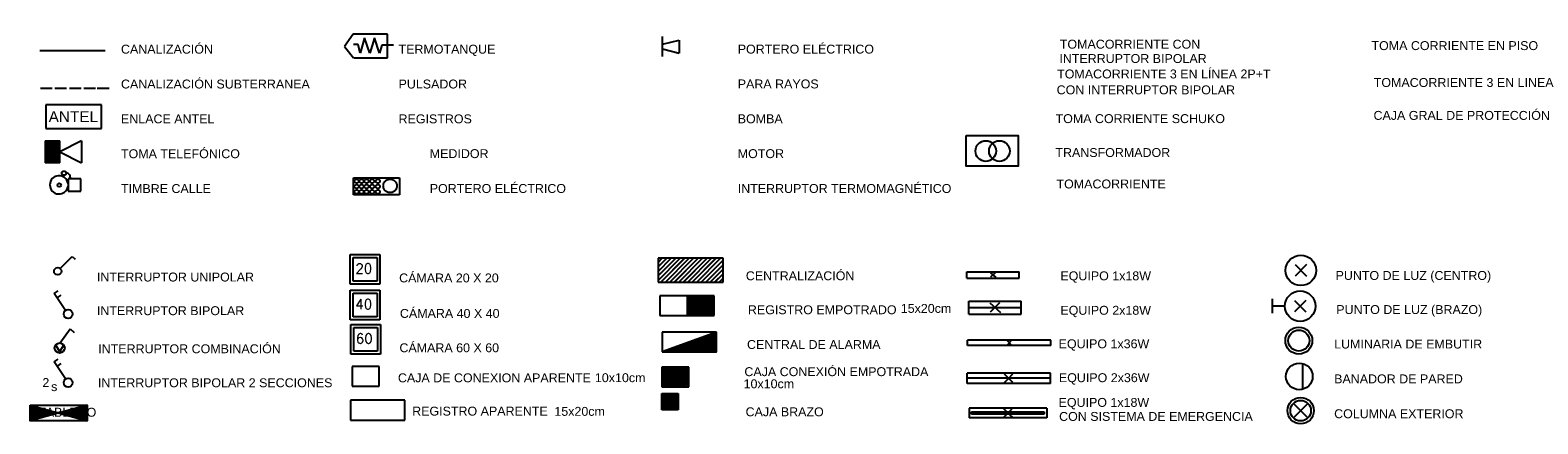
# Model space of a CAD drawing. Header units: metres. Extents: x 74 to 254, y 185 to 216.
# Tile 4 of 8: x 145.26 to 164.3, y 199.35 to 204.32. Entities that reach past the tile are written whole.
import ezdxf

# ---------------------------------------------------------------- set-up
doc = ezdxf.new("R2010")
doc.units = ezdxf.units.M
doc.header["$LTSCALE"] = 0.8
doc.linetypes.add('HIDDEN', pattern=[9.525, 6.35, -3.175])
doc.layers.add('Bloques de Electrica', color=2, linetype='Continuous', plot=False)
doc.layers.add('I ILUMINACION', color=90, linetype='Continuous')
doc.layers.get('0').off()
doc.styles.add('arial', font='arial.ttf')
doc.styles.add('ROMANS', font='romans', dxfattribs={"height": 2})
doc.styles.add('ROMANSIMPLEX', font='ROMANS.SHX', dxfattribs={"height": 0.2})
doc.styles.get("Standard").update_dxf_attribs({"font": 'arial.ttf'})

# ---------------------------------------------------------------- blocks, each defined once
blk = doc.blocks.new('40')
at = {"color": 1}
for p, q in [((-0.25, 0.5), (0.25, 0.5)), ((-0.25, 0), (-0.25, 0.5)), ((0.25, 0.5), (0.25, 0)), ((0.25, 0), (-0.25, 0))]:
    blk.add_line(p, q, dxfattribs=at)
at = {"color": 2}
for p, q in [((-0.2, 0.451), (0.2, 0.451)), ((-0.2, 0.051), (-0.2, 0.451)), ((0.2, 0.451), (0.2, 0.051)), ((0.2, 0.051), (-0.2, 0.051))]:
    blk.add_line(p, q, dxfattribs=at)
at = {"color": 3, "style": 'ROMANSIMPLEX'}
blk.add_text('40', height=0.1653, dxfattribs=at).set_placement((-0.164, 0.182))
blk = doc.blocks.new('2X36')
at = {"color": 1}
for p, q in [((0.657, 0.079), (-0.657, 0.079)), ((-0.657, -0.082), (-0.657, 0.079)), ((0.657, 0), (-0.657, 0)), ((0.657, -0.082), (0.657, 0.079)), ((0.657, -0.082), (-0.657, -0.082))]:
    blk.add_line(p, q, dxfattribs=at)
at = {"color": 2}
for p, q in [((0.004, -0.004), (-0.067, 0.066)), ((-0.066, -0.067), (0, 0)), ((0, 0), (0.066, 0.067)), ((0.067, -0.066), (0.004, -0.004))]:
    blk.add_line(p, q, dxfattribs=at)
blk = doc.blocks.new('EM')
blk.add_hatch(color=1).paths.add_polyline_path([(0.536, 0.017), (-0.532, 0.017), (-0.532, -0.016), (0.536, -0.016)])
at = {"color": 2}
for p, q in [((-0.572, 0.072), (0.57, 0.072)), ((-0.572, -0.07), (-0.572, 0.072)), ((0.57, -0.07), (0.57, 0.072)), ((-0.572, -0.07), (0.57, -0.07))]:
    blk.add_line(p, q, dxfattribs=at)
at = {"color": 1}
for p, q in [((-0.532, 0.017), (0.536, 0.017)), ((-0.532, -0.016), (-0.532, 0.017)), ((-0.019, 0.017), (-0.075, 0.072)), ((0.017, 0.017), (0.071, 0.072)), ((0.536, 0.017), (0.536, -0.016)), ((0.536, -0.016), (-0.532, -0.016)), ((-0.069, -0.07), (-0.016, -0.016)), ((0.069, -0.07), (0.014, -0.016))]:
    blk.add_line(p, q, dxfattribs=at)
blk = doc.blocks.new('CRA')
at = {"ltscale": 0.5}
h = blk.add_hatch(dxfattribs=at)
h.set_pattern_fill('JIS_LC_20', color=1, scale=0.001, style=0)
h.paths.add_polyline_path([(0.342, 0.25), (0, 0.25), (0, 0), (0.342, 0)])
at = {"color": 2}
for p, q in [((-0.342, 0.25), (-0.342, 0)), ((0.342, 0.25), (-0.342, 0.25)), ((0.342, 0), (0.342, 0.25)), ((-0.342, 0), (0.342, 0))]:
    blk.add_line(p, q, dxfattribs=at)
at = {"color": 2, "ltscale": 0.2}
blk.add_line((0, 0.25), (0, 0), dxfattribs=at)
blk = doc.blocks.new('RA')
at = {"color": 2}
for p, q in [((-0.342, 0.25), (-0.342, 0)), ((0.342, 0.25), (-0.342, 0.25)), ((0.342, 0), (0.342, 0.25)), ((-0.342, 0), (0.342, 0))]:
    blk.add_line(p, q, dxfattribs=at)
blk = doc.blocks.new('6V')
at = {"color": 2}
for p, q in [((-0.19, 0.092), (-0.19, -0.092)), ((0, 0.092), (-0.19, 0.092)), ((0, -0.092), (0, 0.092)), ((-0.19, -0.092), (0, -0.092))]:
    blk.add_line(p, q, dxfattribs=at)
at = {"color": 1}
blk.add_circle((-0.321, -0.004), 0.0271, dxfattribs=at)
at = {"color": 2}
blk.add_circle((-0.251, 0.174), 0.0321, dxfattribs=at)
blk.add_arc((-0.324, 0), 0.136, 9.2998, 350.7002, dxfattribs=at)
at = {"color": 1}
blk.add_arc((-0.218, 0.111), 0.0629, 342.6276, 91.0021, dxfattribs=at)
blk = doc.blocks.new('TEL')
h = blk.add_hatch()
h.set_pattern_fill('LINE', color=1, scale=0.004, angle=45, style=0)
h.paths.add_polyline_path([(0, -0.115), (0.153, -0.115), (0.153, 0.115), (0, 0.115)])
at = {"color": 2}
for p, q in [((0, 0.115), (0.153, 0.115)), ((0, 0.115), (0, -0.115)), ((0.382, 0.115), (0.153, 0)), ((0.153, -0.115), (0.153, 0.115)), ((0.153, 0), (0.382, -0.115)), ((0.382, 0.115), (0.382, -0.115)), ((0.153, -0.115), (0, -0.115))]:
    blk.add_line(p, q, dxfattribs=at)
blk = doc.blocks.new('CCC')
at = {"color": 2}
for p, q in [((-0.433, 0.139), (-0.546, -0.016)), ((0, 0.139), (-0.433, 0.139)), ((0, -0.161), (0, 0.139)), ((-0.546, -0.016), (-0.43, -0.161)), ((-0.426, -0.161), (0, -0.161))]:
    blk.add_line(p, q, dxfattribs=at)
at = {"color": 1}
for p, q in [((-0.373, 0.008), (-0.43, 0.008)), ((-0.347, -0.1), (-0.373, 0.008)), ((-0.29, 0.093), (-0.347, -0.1)), ((-0.225, -0.1), (-0.29, 0.093)), ((-0.167, 0.093), (-0.225, -0.1)), ((-0.102, -0.1), (-0.167, 0.093)), ((-0.075, 0), (-0.102, -0.1)), ((0.073, 0), (-0.075, 0))]:
    blk.add_line(p, q, dxfattribs=at)
blk = doc.blocks.new('1X36')
at = {"color": 2}
for p, q in [((0.657, 0.042), (-0.657, 0.042)), ((-0.657, -0.04), (-0.657, 0.042)), ((0.657, -0.04), (0.657, 0.042)), ((0.657, -0.04), (-0.657, -0.04))]:
    blk.add_line(p, q, dxfattribs=at)
at = {"color": 1}
for p, q in [((0.03, -0.03), (-0.03, 0.03)), ((-0.029, -0.03), (0.029, 0.03))]:
    blk.add_line(p, q, dxfattribs=at)
blk = doc.blocks.new('2X18')
at = {"color": 2}
for p, q in [((-0.331, 0.082), (0.331, 0.082)), ((-0.331, 0), (-0.331, 0.082)), ((-0.331, 0), (0.331, 0)), ((-0.331, 0), (0.331, 0)), ((-0.331, -0.082), (-0.331, 0)), ((0.331, 0), (0.331, 0.082)), ((0.331, -0.082), (0.331, 0)), ((-0.331, -0.082), (0.331, -0.082))]:
    blk.add_line(p, q, dxfattribs=at)
at = {"color": 1}
for p, q in [((-0.064, 0.058), (0.07, -0.061)), ((0.059, 0.058), (-0.06, -0.058))]:
    blk.add_line(p, q, dxfattribs=at)
blk = doc.blocks.new('1X18')
at = {"color": 2}
for p, q in [((-0.331, 0.041), (0.331, 0.041)), ((-0.331, -0.041), (-0.331, 0.041)), ((0.331, -0.041), (0.331, 0.041)), ((-0.331, -0.041), (0.331, -0.041))]:
    blk.add_line(p, q, dxfattribs=at)
at = {"color": 1}
for p, q in [((-0.032, 0.028), (0.035, -0.031)), ((0.029, 0.028), (-0.03, -0.029))]:
    blk.add_line(p, q, dxfattribs=at)
blk = doc.blocks.new('CCA')
at = {"color": 2}
for p, q in [((0.171, 0), (-0.171, 0)), ((0.171, -0.25), (0.171, 0)), ((-0.171, -0.25), (0.171, -0.25))]:
    blk.add_line(p, q, dxfattribs=at)
at = {"color": 2, "ltscale": 0.2}
blk.add_line((-0.171, 0), (-0.171, -0.25), dxfattribs=at)
blk = doc.blocks.new('CF')
at = {"ltscale": 0.5}
h = blk.add_hatch(dxfattribs=at)
h.set_pattern_fill('JIS_LC_20', color=1, scale=0.001, style=0)
h.paths.add_polyline_path([(0.171, 0), (-0.171, 0), (-0.171, -0.25), (0.171, -0.25)])
at = {"color": 2, "ltscale": 0.2}
blk.add_line((-0.171, 0), (-0.171, -0.25), dxfattribs=at)
at = {"color": 2}
for p, q in [((0.171, 0), (-0.171, 0)), ((0.171, -0.25), (0.171, 0)), ((-0.171, -0.25), (0.171, -0.25))]:
    blk.add_line(p, q, dxfattribs=at)
blk = doc.blocks.new('CE')
at = {"ltscale": 0.5}
h = blk.add_hatch(dxfattribs=at)
h.set_pattern_fill('JIS_LC_20', color=1, scale=0.002, style=0)
h.paths.add_polyline_path([(0.41, 0.3), (-0.41, 0.3), (-0.41, 0), (0.41, 0)])
at = {"color": 2}
for p, q in [((0.41, 0.3), (-0.41, 0.3)), ((-0.41, 0.3), (-0.41, 0)), ((0.41, 0), (0.41, 0.3)), ((-0.41, 0), (0.41, 0))]:
    blk.add_line(p, q, dxfattribs=at)
blk = doc.blocks.new('CMB')
at = {"color": 2}
for p, q in [((0, 0.07), (0.145, 0.268)), ((0.145, 0.268), (0.204, 0.22))]:
    blk.add_line(p, q, dxfattribs=at)
at = {"color": 1}
for q in [(-0.048, 0.032), (0.053, 0.035)]:
    blk.add_line((0.001, -0.048), q, dxfattribs=at)
at = {"color": 2}
blk.add_circle((0, 0), 0.0705, dxfattribs=at)
blk = doc.blocks.new('CC1')
at = {"layer": 'Bloques de Electrica', "color": 1}
for p, q in [((-0.056, 0.056), (0.056, -0.056)), ((0.056, 0.056), (-0.056, -0.056))]:
    blk.add_line(p, q, dxfattribs=at)
at = {"layer": 'Bloques de Electrica'}
blk.add_circle((0, 0), 0.148, dxfattribs=at)
blk = doc.blocks.new('CB1')
at = {"layer": 'Bloques de Electrica'}
for p, q in [((0, -0.07), (0, 0.07)), ((0.121, 0), (0, 0))]:
    blk.add_line(p, q, dxfattribs=at)
at = {"layer": 'Bloques de Electrica', "color": 1}
for p, q in [((0.214, 0.056), (0.325, -0.056)), ((0.325, 0.056), (0.214, -0.056))]:
    blk.add_line(p, q, dxfattribs=at)
at = {"layer": 'Bloques de Electrica'}
blk.add_circle((0.269, 0), 0.148, dxfattribs=at)
blk = doc.blocks.new('CBRA')
at = {"layer": 'Bloques de Electrica'}
for p, q in [((-0.104, 0.205), (0.104, 0.205)), ((-0.104, 0), (-0.104, 0.205)), ((0.104, 0.205), (0.104, 0)), ((0.104, 0), (-0.104, 0))]:
    blk.add_line(p, q, dxfattribs=at)
at = {"layer": 'Bloques de Electrica', "color": 1}
for p, q in [((-0.104, 0.193), (-0.093, 0.204)), ((-0.104, 0.166), (-0.066, 0.204)), ((-0.104, 0.139), (-0.039, 0.204)), ((-0.104, 0.112), (-0.012, 0.204)), ((-0.104, 0.085), (0.015, 0.204)), ((-0.104, 0.058), (0.042, 0.204)), ((-0.104, 0.032), (0.069, 0.204)), ((-0.104, 0.005), (0.096, 0.204)), ((-0.082, 0), (0.104, 0.186)), ((-0.055, 0), (0.104, 0.159)), ((-0.028, 0), (0.104, 0.132)), ((-0.001, 0), (0.104, 0.105)), ((0.026, 0), (0.104, 0.078)), ((0.053, 0), (0.104, 0.051)), ((0.08, 0), (0.104, 0.025))]:
    blk.add_line(p, q, dxfattribs=at)
blk = doc.blocks.new('60')
at = {"color": 1}
for p, q in [((-0.25, 0.5), (0.25, 0.5)), ((-0.25, 0), (-0.25, 0.5)), ((0.25, 0.5), (0.25, 0)), ((0.25, 0), (-0.25, 0))]:
    blk.add_line(p, q, dxfattribs=at)
at = {"color": 2}
for p, q in [((-0.2, 0.451), (0.2, 0.451)), ((-0.2, 0.051), (-0.2, 0.451)), ((0.2, 0.451), (0.2, 0.051)), ((0.2, 0.051), (-0.2, 0.051))]:
    blk.add_line(p, q, dxfattribs=at)
at = {"color": 3, "style": 'ROMANSIMPLEX'}
blk.add_text('60', height=0.1653, dxfattribs=at).set_placement((-0.164, 0.182))
blk = doc.blocks.new('20')
at = {"color": 1}
for p, q in [((-0.25, 0.5), (0.25, 0.5)), ((-0.25, 0), (-0.25, 0.5)), ((0.25, 0.5), (0.25, 0)), ((0.25, 0), (-0.25, 0))]:
    blk.add_line(p, q, dxfattribs=at)
at = {"color": 2}
for p, q in [((-0.2, 0.451), (0.2, 0.451)), ((-0.2, 0.051), (-0.2, 0.451)), ((0.2, 0.451), (0.2, 0.051)), ((0.2, 0.051), (-0.2, 0.051))]:
    blk.add_line(p, q, dxfattribs=at)
at = {"color": 3, "style": 'ROMANSIMPLEX'}
blk.add_text('20', height=0.1653, dxfattribs=at).set_placement((-0.164, 0.182))
blk = doc.blocks.new('CEA')
h = blk.add_hatch()
h.set_pattern_fill('LINE', color=1, scale=0.005, angle=45, style=0)
h.paths.add_polyline_path([(0.342, 0.25), (-0.342, 0), (0.342, 0)])
at = {"color": 2}
for p, q in [((-0.342, 0.25), (-0.342, 0)), ((0.342, 0.25), (-0.342, 0.25)), ((0.342, 0.25), (-0.342, 0)), ((0.342, 0), (0.342, 0.25)), ((-0.342, 0), (0.342, 0))]:
    blk.add_line(p, q, dxfattribs=at)
blk = doc.blocks.new('UNI')
at = {"color": 2}
for p, q in [((0.043, 0.044), (0.244, 0.25)), ((0.244, 0.25), (0.292, 0.202))]:
    blk.add_line(p, q, dxfattribs=at)
blk.add_circle((0, 0), 0.0616, dxfattribs=at)
blk = doc.blocks.new('B')
at = {"color": 2}
for p, q in [((0.043, 0.044), (0.244, 0.25)), ((0.244, 0.25), (0.292, 0.202)), ((0.192, 0.197), (0.241, 0.149))]:
    blk.add_line(p, q, dxfattribs=at)
blk.add_circle((0, 0), 0.0616, dxfattribs=at)
blk = doc.blocks.new('TAB')
at = {"ltscale": 0.5}
h = blk.add_hatch(dxfattribs=at)
h.set_pattern_fill('JIS_LC_20', color=1, scale=0.001, style=0)
h.set_pattern_definition([(45, (-0.410093, -0.293122), (-0.01414214, 0.01414214), []), (45, (-0.409693, -0.293122), (-0.01414214, 0.01414214), [])])
h.paths.add_polyline_path([(0.41, -0.068), (0, -0.18), (0.41, -0.293)])
h.paths.add_polyline_path([(-0.41, -0.293), (0, -0.18), (-0.41, -0.068)])
at = {"color": 2}
for p, q in [((-0.41, -0.068), (0.41, -0.293)), ((0.41, -0.068), (-0.41, -0.293))]:
    blk.add_line(p, q, dxfattribs=at)
blk.add_lwpolyline([(-0.41, -0.068), (0.41, -0.068), (0.41, -0.293), (-0.41, -0.293)], close=True, dxfattribs=at)
blk = doc.blocks.new('ETEL')
at = {"color": 2}
for p, q in [((-0.458, 0.388), (-0.458, 0)), ((0.458, 0.388), (-0.458, 0.388)), ((0.458, 0), (0.458, 0.388)), ((-0.458, 0), (0.458, 0))]:
    blk.add_line(p, q, dxfattribs=at)
at = {"color": 1}
blk.add_text('ANTEL', height=0.18, dxfattribs=at).set_placement((-0.412, 0.104))
blk = doc.blocks.new('TS')
at = {"ltscale": 0.5}
h = blk.add_hatch(dxfattribs=at)
h.set_pattern_fill('JIS_LC_20', color=1, scale=0.001, style=0)
h.paths.add_polyline_path([(0, 0.26), (0, 0), (0.26, 0, 0.414214)])
at = {"color": 2}
for p, q in [((0, 0), (0, 0.349)), ((-0.26, 0), (0.26, 0))]:
    blk.add_line(p, q, dxfattribs=at)
blk.add_arc((0, 0), 0.26, 360, 180, dxfattribs=at)
blk = doc.blocks.new('PUL')
at = {"color": 2}
blk.add_circle((0.002, -0.001), 0.188, dxfattribs=at)
at = {"color": 1}
blk.add_circle((0, 0), 0.0381, dxfattribs=at)
blk = doc.blocks.new('CGP')
blk.add_hatch(color=1).paths.add_polyline_path([(0.067, 0, 1), (-0.067, 0, 1)])
at = {"color": 2}
for p, q in [((0.48, 0), (0, 0)), ((0.226, 0.163), (0.226, -0.162)), ((1.115, 0.163), (0.226, 0.163)), ((0.48, 0.131), (0.48, -0.131)), ((1.115, -0.162), (1.115, 0.163)), ((0.226, -0.162), (1.115, -0.162))]:
    blk.add_line(p, q, dxfattribs=at)
at = {"color": 1}
blk.add_circle((0, 0), 0.067, dxfattribs=at)
blk = doc.blocks.new('STP')
at = {"color": 1}
for p, q in [((0.463, 0.258), (0, 0.258)), ((0, 0.258), (0, -0.258)), ((0.463, -0.258), (0.463, 0.258)), ((0, -0.258), (0.463, -0.258))]:
    blk.add_line(p, q, dxfattribs=at)
at = {"color": 2}
for p, q in [((0.107, 0.176), (0.107, -0.163)), ((0.277, 0.006), (0.361, 0.006))]:
    blk.add_line(p, q, dxfattribs=at)
blk.add_arc((0.107, 0.006), 0.169, 270, 90, dxfattribs=at)
blk = doc.blocks.new('3TL')
h = blk.add_hatch()
h.set_pattern_fill('LINE', color=1, scale=0.0025, angle=45, style=0)
h.paths.add_polyline_path([(0, -0.212, 0.049325), (0.041, -0.208), (0.041, 0.208, 0.049325), (0, 0.212)])
at = {"color": 2}
for p, q in [((0, 0.212), (0, -0.212)), ((0.138, 0.059), (0.364, 0.286)), ((0.274, 0.302), (0.327, 0.249)), ((0.307, 0.344), (0.364, 0.286)), ((0.313, -0.008), (0.212, -0.008))]:
    blk.add_line(p, q, dxfattribs=at)
at = {"color": 1}
blk.add_line((0.041, 0.208), (0.041, -0.208), dxfattribs=at)
at = {"color": 2}
blk.add_circle((0.101, 0.021), 0.0529, dxfattribs=at)
blk.add_arc((0, 0), 0.212, 270, 90, dxfattribs=at)
blk = doc.blocks.new('TB')
at = {"color": 2}
for p, q in [((0, 0.212), (0, -0.212)), ((0.153, 0.037), (0.378, 0.262)), ((0.289, 0.28), (0.342, 0.227)), ((0.321, 0.322), (0.374, 0.27)), ((0.212, 0), (0.318, 0))]:
    blk.add_line(p, q, dxfattribs=at)
blk.add_circle((0.116, -0.001), 0.0529, dxfattribs=at)
blk.add_arc((0, 0), 0.212, 270, 90, dxfattribs=at)
blk = doc.blocks.new('TF')
at = {"layer": 'Bloques de Electrica'}
blk.add_lwpolyline([(-0.328, 0), (0.328, 0), (0.328, -0.387), (-0.328, -0.387)], close=True, dxfattribs=at)
at = {"layer": 'Bloques de Electrica', "color": 1}
for centre in [(-0.082, -0.195), (0.09, -0.195)]:
    blk.add_circle(centre, 0.13, dxfattribs=at)
blk = doc.blocks.new('Medidores')
at = {"color": 0}
for p, q in [((-0.5, 0.337), (0.5, 0.337)), ((-0.5, 0), (-0.5, 0.337)), ((-0.5, 0.266), (0.5, 0.266)), ((0.5, 0.337), (0.5, 0)), ((0.5, 0), (-0.5, 0))]:
    blk.add_line(p, q, dxfattribs=at)
at = {"color": 2, "style": 'ROMANS'}
blk.add_text('KWh', height=0.2049, dxfattribs=at).set_placement((-0.287, 0.021))
blk = doc.blocks.new('TS1')
at = {"color": 2}
for p, q in [((0, 0.26), (0, 0.349)), ((-0.26, 0), (0.26, 0))]:
    blk.add_line(p, q, dxfattribs=at)
blk.add_arc((0, 0), 0.26, 360, 180, dxfattribs=at)

msp = doc.modelspace()

# ---------------------------------------------------------------- linework, layer by layer
at = {"layer": 'I ILUMINACION'}
for p, q in [((145.385, 204.062), (146.21, 204.062)), ((153.243, 204.141), (153.455, 204.192)), ((153.243, 204.082), (153.455, 204.03)), ((153.455, 204.192), (153.455, 204.03)), ((145.392, 203.587), (145.541, 203.587)), ((145.573, 203.587), (145.722, 203.587)), ((145.759, 203.587), (145.908, 203.587)), ((145.938, 203.587), (146.087, 203.587)), ((146.11, 203.587), (146.259, 203.587)), ((161.326, 200.11), (161.326, 199.785)), ((161.207, 199.42), (161.395, 199.608)), ((161.207, 199.608), (161.395, 199.42))]:
    msp.add_line(p, q, dxfattribs=at)
at = {"layer": 'I ILUMINACION', "linetype": 'HIDDEN'}
for p, q in [((149.344, 202.241), (149.344, 202.454)), ((149.344, 202.454), (149.926, 202.454)), ((149.926, 202.454), (149.926, 202.241)), ((149.926, 202.241), (149.344, 202.241))]:
    msp.add_line(p, q, dxfattribs=at)
at = {"layer": 'I ILUMINACION', "const_width": 0.025}
msp.add_lwpolyline([(153.243, 203.983), (153.243, 204.24)], dxfattribs=at)
at = {"layer": 'I ILUMINACION', "linetype": 'HIDDEN'}
for centre, radius in [((149.384, 202.412), 0.0257), ((149.384, 202.344), 0.0257), ((149.446, 202.412), 0.0257), ((149.446, 202.344), 0.0257), ((149.509, 202.412), 0.0257), ((149.509, 202.344), 0.0257), ((149.579, 202.412), 0.0257), ((149.579, 202.344), 0.0257), ((149.652, 202.412), 0.0257), ((149.652, 202.344), 0.0257), ((149.806, 202.352), 0.0855), ((149.384, 202.277), 0.0257), ((149.446, 202.277), 0.0257), ((149.509, 202.277), 0.0257), ((149.579, 202.277), 0.0257), ((149.652, 202.277), 0.0257)]:
    msp.add_circle(centre, radius, dxfattribs=at)
at = {"layer": 'I ILUMINACION'}
for centre, radius in [((161.278, 200.399), 0.17), ((161.278, 200.399), 0.133), ((161.284, 199.947), 0.168), ((161.301, 199.514), 0.167), ((161.301, 199.514), 0.13)]:
    msp.add_circle(centre, radius, dxfattribs=at)

# ---------------------------------------------------------------- block references
for name, p, xscale, yscale, zscale, rotation in [('TB', (157.467, 203.956), 0.9600000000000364, 0.9600000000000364, 0.9600000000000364, 89.99999999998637), ('STP', (161.339, 203.937), 0.7953087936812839, 0.7953087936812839, 0.7953087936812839, 89.99999999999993), ('3TL', (157.447, 203.513), 0.9600000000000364, 0.9600000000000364, 0.9600000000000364, 89.99999999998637)]:
    msp.add_blockref(name, p, dxfattribs=dict(xscale=xscale, yscale=yscale, zscale=zscale, rotation=rotation))
for name, p in [('PUL', (149.54, 203.689)), ('TF', (157.408, 202.987))]:
    msp.add_blockref(name, p)
at = {"xscale": 0.7999999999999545, "yscale": 0.7999999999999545, "zscale": 0.7999999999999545}
for name, p in [('TS', (157.453, 203.074)), ('CGP', (161.106, 203.232))]:
    msp.add_blockref(name, p, dxfattribs=at)
at = {"color": 31, "xscale": 0.7981491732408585, "yscale": 0.7981491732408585, "zscale": 0.7981491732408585}
msp.add_blockref('Medidores', (149.744, 202.661), dxfattribs=at)
at = {"ltscale": 0.5}
msp.add_blockref('TS1', (157.45, 202.196), dxfattribs=at)
at = {"layer": 'I ILUMINACION'}
for name, p in [('CCC', (149.775, 204.128)), ('CE', (153.599, 201.138)), ('1X18', (157.417, 201.227)), ('CRA', (153.555, 200.716)), ('2X18', (157.442, 200.816)), ('CEA', (153.583, 200.257)), ('CCA', (149.498, 200.073)), ('CF', (153.406, 200.063)), ('CBRA', (153.339, 199.526)), ('CBRA', (153.339, 199.526)), ('RA', (149.649, 199.395))]:
    msp.add_blockref(name, p, dxfattribs=at)
for name, p, xscale, yscale, zscale in [('ETEL', (145.813, 203.077), 0.768912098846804, 0.768912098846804, 0.768912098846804), ('TEL', (145.453, 202.781), 1.200000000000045, 1.200000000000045, 1.200000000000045), ('6V', (145.902, 202.365), 0.8495345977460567, 0.8495345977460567, 0.8495345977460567), ('UNI', (145.61, 201.274), 0.75, 0.75, 0.75), ('20', (149.491, 201.11), 0.75, 0.75, 0.75), ('CC1', (161.304, 201.285), 1.299999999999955, 1.299999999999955, 1.299999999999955), ('CC1', (161.304, 201.285), 1.299999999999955, 1.299999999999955, 1.299999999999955), ('40', (149.491, 200.66), 0.75, 0.75, 0.75), ('CB1', (160.945, 200.834), 1.299999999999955, 1.299999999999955, 1.299999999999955), ('CB1', (160.945, 200.834), 1.299999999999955, 1.299999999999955, 1.299999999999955), ('CMB', (145.635, 200.305), 0.9000000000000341, 0.9000000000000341, 0.9000000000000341), ('60', (149.497, 200.226), 0.75, 0.75, 0.75), ('1X36', (157.623, 200.37), 0.7999999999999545, 0.7999999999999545, 0.7999999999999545), ('2X36', (157.616, 199.924), 0.7999999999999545, 0.7999999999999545, 0.7999999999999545), ('TAB', (145.622, 199.643), 0.8774999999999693, 0.8774999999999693, 0.8774999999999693)]:
    msp.add_blockref(name, p, dxfattribs=dict(at, xscale=xscale, yscale=yscale, zscale=zscale))
for name, p, xscale, yscale, zscale, rotation in [('B', (145.741, 200.734), 0.8999999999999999, 0.8999999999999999, 0.8999999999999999, 78.13023123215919), ('B', (145.741, 199.868), 0.8999999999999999, 0.8999999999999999, 0.8999999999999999, 78.13023123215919), ('EM', (157.606, 199.484), 0.8607908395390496, 0.8607908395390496, 0.8607908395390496, 179.9999999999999)]:
    msp.add_blockref(name, p, dxfattribs=dict(at, xscale=xscale, yscale=yscale, zscale=zscale, rotation=rotation))

# ---------------------------------------------------------------- texts
at = {"layer": 'I ILUMINACION', "style": 'arial'}
for s, height, p in [('CANALIZACIÓN ', 0.1125, (146.409, 204.022)), ('TERMOTANQUE ', 0.1125, (149.913, 204.022)), ('PORTERO ELÉCTRICO ', 0.1125, (154.195, 204.023)), ('TOMACORRIENTE CON ', 0.1125, (158.261, 204.085)), ('TOMA CORRIENTE EN PISO ', 0.1125, (162.195, 204.067)), ('TOMACORRIENTE 3 EN LÍNEA 2P+T', 0.1125, (158.227, 203.709)), ('INTERRUPTOR BIPOLAR ', 0.1125, (158.255, 203.904)), ('CANALIZACIÓN SUBTERRANEA ', 0.1125, (146.409, 203.582)), ('PULSADOR ', 0.1125, (149.913, 203.582)), ('PARA RAYOS ', 0.1125, (154.195, 203.583)), ('TOMACORRIENTE 3 EN LINEA ', 0.1125, (162.224, 203.601)), ('CON INTERRUPTOR BIPOLAR', 0.1125, (158.221, 203.508)), ('CAJA GRAL DE PROTECCIÓN ', 0.1125, (162.221, 203.186)), ('ENLACE ANTEL ', 0.1125, (146.409, 203.142)), ('REGISTROS', 0.1125, (149.913, 203.142)), ('BOMBA ', 0.1125, (154.195, 203.143)), ('TOMA CORRIENTE SCHUKO', 0.1125, (158.207, 203.145)), ('TOMA TELEFÓNICO', 0.1125, (146.409, 202.702)), ('MEDIDOR ', 0.1125, (150.307, 202.703)), ('MOTOR ', 0.1125, (154.195, 202.703)), ('TRANSFORMADOR ', 0.1125, (158.205, 202.717)), ('TIMBRE CALLE', 0.1125, (146.409, 202.262)), ('PORTERO ELÉCTRICO ', 0.1125, (150.307, 202.263)), ('INTERRUPTOR TERMOMAGNÉTICO ', 0.1125, (154.195, 202.263)), ('TOMACORRIENTE ', 0.1125, (158.219, 202.32)), ('INTERRUPTOR UNIPOLAR ', 0.1125, (146.106, 201.145)), ('CENTRALIZACIÓN ', 0.1125, (154.297, 201.161)), ('EQUIPO 1x18W', 0.1125, (158.268, 201.16)), ('PUNTO DE LUZ (CENTRO)  ', 0.1125, (161.742, 201.165)), ('INTERRUPTOR BIPOLAR ', 0.1125, (146.105, 200.72)), ('REGISTRO EMPOTRADO ', 0.1125, (154.323, 200.732)), ('15x20cm', 0.1125, (156.253, 200.749)), ('EQUIPO 2x18W', 0.1125, (158.268, 200.725)), ('PUNTO DE LUZ (BRAZO)  ', 0.1125, (161.751, 200.734)), ('INTERRUPTOR COMBINACIÓN ', 0.1125, (146.122, 200.239)), ('CENTRAL DE ALARMA', 0.1125, (154.312, 200.293)), ('EQUIPO 1x36W', 0.1125, (158.246, 200.302)), ('LUMINARIA DE EMBUTIR  ', 0.1125, (161.724, 200.299)), ('CAJA CONEXIÓN EMPOTRADA', 0.1125, (154.279, 199.95)), ('2', 0.113, (145.417, 199.812)), ('s', 0.113, (145.527, 199.761)), ('INTERRUPTOR BIPOLAR 2 SECCIONES ', 0.1125, (146.118, 199.81)), ('CAJA DE CONEXION APARENTE', 0.1125, (149.905, 199.872)), ('10x10cm', 0.1125, (152.392, 199.874)), ('10x10cm', 0.1125, (154.269, 199.797)), ('EQUIPO 2x36W', 0.1125, (158.249, 199.874)), ('BANADOR DE PARED  ', 0.1125, (161.724, 199.859)), ('EQUIPO 1x18W  ', 0.1125, (158.245, 199.562)), ('REGISTRO APARENTE ', 0.1125, (150.085, 199.452)), ('15x20cm', 0.1125, (151.88, 199.449)), ('CAJA BRAZO ', 0.1125, (154.294, 199.443)), ('CON SISTEMA DE EMERGENCIA', 0.1125, (158.252, 199.385)), ('COLUMNA EXTERIOR  ', 0.1125, (161.724, 199.419))]:
    msp.add_text(s, height=height, dxfattribs=at).set_placement(p)
at = {"layer": 'I ILUMINACION', "char_height": 0.1125, "attachment_point": 9, "style": 'arial'}
for s, insert in [('CÁMARA 20 X 20', (151.178, 201.132)), ('CÁMARA 40 X 40', (151.188, 200.684)), ('CÁMARA 60 X 60', (151.182, 200.25)), ('TABLERO', (146.098, 199.436))]:
    msp.add_mtext(s, dxfattribs=dict(at, insert=insert))

doc.saveas('drawing.dxf')
